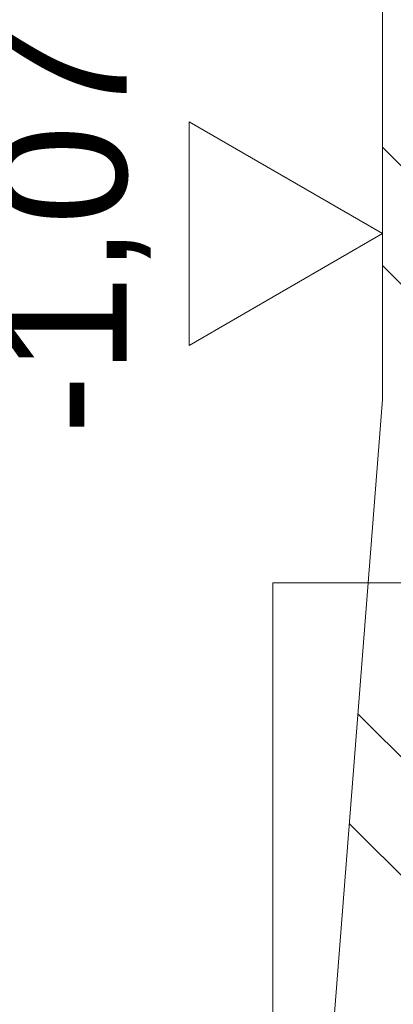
# Model space of a CAD drawing. Header units: millimetres. Extents: x -8078 to 241103, y -4319 to 602442.
# Tile 35 of 148: x 38197 to 38777, y 263043 to 264574. Entities that reach past the tile are written whole.
import ezdxf

# ---------------------------------------------------------------- set-up
doc = ezdxf.new("R2010")
doc.units = ezdxf.units.MM
doc.header["$MEASUREMENT"] = 0
for name, color, linetype in [('#podkład', 252, 'Continuous'), ('2D - Ogólne', 7, 'Continuous'), ('Wymiarowanie - Ogólne', 7, 'Continuous')]:
    doc.layers.add(name, color=color, linetype=linetype)
doc.styles.add('STYL_AUTOMATYCZNY_3', font='txt')

# ---------------------------------------------------------------- blocks, each defined once
blk = doc.blocks.new('qqe433333')
at = {"layer": '2D - Ogólne', "linetype": 'Continuous', "lineweight": 20}
h = blk.add_hatch(dxfattribs=at)
h.set_pattern_fill('Podwójny_szraf_1_4_0008', color=252, angle=90, style=0, pattern_type=2)
h.set_pattern_definition([(135, (-1702.6, 957497.23), (-459.6194, -459.6194), []), (135, (-1794.5, 957405.3), (-459.6194, -459.6194), [])])
h.paths.add_polyline_path([(-632.6, 667889.4), (-632.6, 660538), (4861.5, 660538), (4861.5, 667889.4), (4861.5, 675919.5), (4861.5, 690940.5), (3807.4, 690940.5), (-632.6, 690940.5), (-632.6, 685441.2), (-782.6, 683519.1), (-782.6, 682100.8), (516.8, 682100.8), (516.8, 681469.5), (3867.4, 681469.5), (3867.4, 675893.9), (1897.4, 675893.9), (1897.4, 667889.4)])
at = {"layer": '2D - Ogólne', "color": 252, "linetype": 'Continuous', "lineweight": 13, "ltscale": 100, "flags": 128}
blk.add_lwpolyline([(4861.5, 690940.5), (4861.5, 675919.5), (4861.5, 667889.4), (4861.5, 660538), (-632.6, 660538), (-632.6, 667889.4), (1897.4, 667889.4), (1897.4, 675893.9), (3867.4, 675893.9), (3867.4, 681469.5), (516.8, 681469.5), (516.8, 682100.8), (-782.6, 682100.8), (-782.6, 683519.1), (-632.6, 685441.2), (-632.6, 690940.5)], dxfattribs=at)
blk.add_lwpolyline([(-802.6, 681469.5), (-802.6, 685156), (-154.5, 685156), (-154.5, 681469.5)], close=True, dxfattribs=at)
at = {"layer": 'Wymiarowanie - Ogólne', "color": 252, "linetype": 'Continuous', "lineweight": 13, "ltscale": 100}
for p, q in [((-632.6, 685699.3), (-632.6, 685924.3)), ((-932.6, 685525.3), (-932.6, 685873.3)), ((-932.6, 685873.3), (-632.6, 685699.3)), ((-632.6, 685699.3), (-932.6, 685525.3)), ((-632.6, 685699.3), (-632.6, 685474.3))]:
    blk.add_line(p, q, dxfattribs=at)
at = {"layer": 'Wymiarowanie - Ogólne', "color": 252, "linetype": 'Continuous', "lineweight": 13, "insert": (-992.6, 685386.8), "char_height": 200, "width": 625.18, "attachment_point": 7, "rotation": 90, "style": 'STYL_AUTOMATYCZNY_3'}
blk.add_mtext('\\A1;{\\pql;\\fArial|b0|i0|c238|p0;\\W1.000000;-1,07}', dxfattribs=at)

msp = doc.modelspace()

# ---------------------------------------------------------------- block references
at = {"layer": '#podkład'}
msp.add_blockref('qqe433333', (39392.7, -421457.7), dxfattribs=at)

doc.saveas('drawing.dxf')
